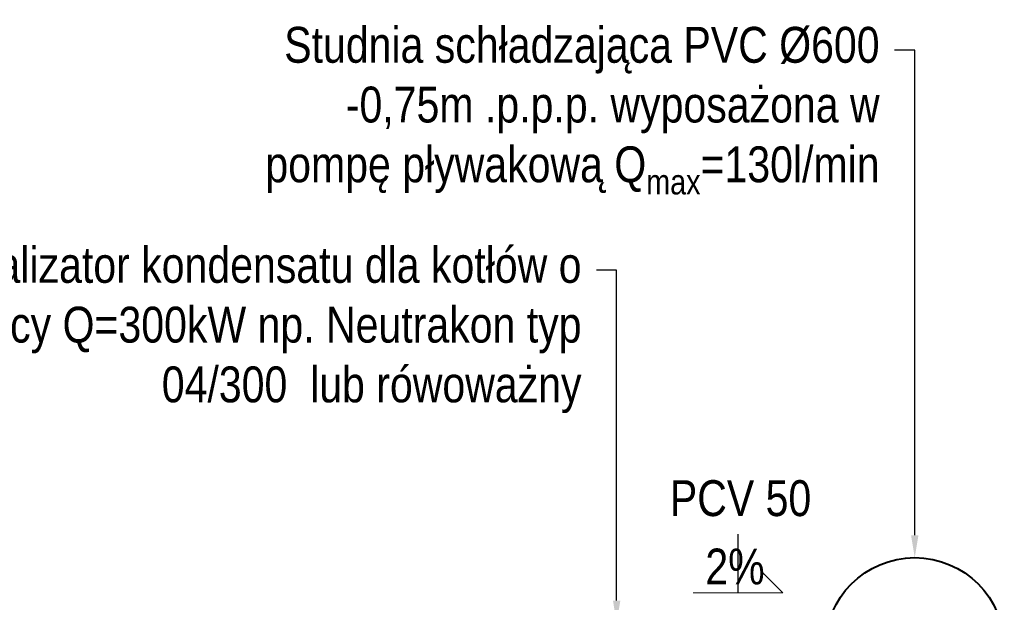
# Model space of a CAD drawing. Header units: centimetres. Extents: x 22052 to 56535, y 76485 to 78519.
# Tile 126 of 235: x 43171 to 43501, y 78011 to 78206. Entities that reach past the tile are written whole.
import ezdxf
from ezdxf import colors
from ezdxf.entities.mleader import LeaderData, LeaderLine
from ezdxf.math import Vec2, Vec3

# ---------------------------------------------------------------- set-up
doc = ezdxf.new("R2010")
doc.units = ezdxf.units.CM
doc.linetypes.add('P5-U_KAN_P7', pattern=[0])
doc.layers.add('IS_Kanalizacja sanit', color=34, linetype='P5-U_KAN_P7', lineweight=40)
doc.layers.add('IS_Opis', color=250, linetype='Continuous', lineweight=9)
doc.styles.add('styl1', font='ARIALN.TTF')

msp = doc.modelspace()

# ---------------------------------------------------------------- linework, layer by layer
at = {"layer": 'IS_Kanalizacja sanit', "linetype": 'ByBlock'}
msp.add_circle((43471.07, 77996.02), 30, dxfattribs=at)
at = {"layer": 'IS_Opis', "ltscale": 2}
for q in [(43419.81, 78021.27), (43396.88, 78014.2)]:
    msp.add_line((43426.88, 78014.2), q, dxfattribs=at)

# ---------------------------------------------------------------- next in the draw order: leaders
at = {"layer": 'IS_Opis'}
ml = msp.add_multileader_mtext('Standard', dxfattribs=at)
ml.set_content('\\A1;Studnia schładzająca PVC %%C600 -0,75m .p.p.p. wyposażona w pompę pływakową Q{\\H0.7x;\\S^ max;}=130l/min ', color=256, style='styl1')
ml.set_leader_properties()
ml.build(insert=Vec2(0, 0))
ml.multileader.update_dxf_attribs({"dogleg_length": 5, "arrow_head_size": 7.5})
ctx = ml.context
ctx.base_point, ctx.char_height, ctx.arrow_head_size, ctx.landing_gap_size, ctx.plane_origin = Vec3(43243.36, 78195.94), 12, 7.5, 5, Vec3(43450.67, 77674.5)
ctx.text_align_type = 2
notes = []
notes.append((ctx, [(0, (1, 1, 0), (43471.07, 78195.94), (-1, 0), 6.77, [(0, [(43471.07, 78026.02)], 0, [])])]))
ctx.mtext.insert, ctx.mtext.width, ctx.mtext.defined_height, ctx.mtext.alignment, ctx.mtext.flow_direction = Vec3(43459.29, 78203.71), 215.8846, 20.33, 3, 5
ctx.mtext.has_bg_fill, ctx.mtext.bg_color, ctx.mtext.bg_scale_factor, ctx.mtext.bg_transparency, ctx.mtext.use_window_bg_color = 1, -1073741824, 1, 0, 1
for ctx, leaders in notes:
    for number, flags, end, landing, length, lines in leaders:
        leader = LeaderData()
        leader.index, (leader.has_last_leader_line, leader.has_dogleg_vector, leader.attachment_direction) = number, flags
        leader.last_leader_point, leader.dogleg_vector, leader.dogleg_length = Vec3(end), Vec3(landing), length
        for number, points, colour, breaks in lines:
            line = LeaderLine()
            line.index, line.vertices, line.color, line.breaks = number, Vec3.list(points), colors.encode_raw_color(colour), breaks
            leader.lines.append(line)
        ctx.leaders.append(leader)

# ---------------------------------------------------------------- next in the draw order: linework, layer by layer
at = {"layer": 'Defpoints', "ltscale": 2}
msp.add_line((43411.88, 78014.2), (43411.88, 78033.84), dxfattribs=at)

# ---------------------------------------------------------------- next in the draw order: texts
at = {"layer": 'IS_Opis', "ltscale": 2, "insert": (43439.17, 78051.94), "char_height": 12, "attachment_point": 3, "style": 'styl1'}
msp.add_mtext_dynamic_manual_height_columns('\\pxqc;PCV 50', width=52.9092, gutter_width=12.5, heights=[0], dxfattribs=at)
at = {"layer": 'IS_Opis', "insert": (43400.93, 78016.94), "char_height": 12, "attachment_point": 7, "style": 'styl1'}
msp.add_mtext('2%', dxfattribs=at)

# ---------------------------------------------------------------- next in the draw order: leaders
at = {"layer": 'IS_Opis'}
ml = msp.add_multileader_mtext('Standard', dxfattribs=at)
ml.set_content('\\A1;Neutralizator kondensatu dla kotłów o mocy Q=300kW np. Neutrakon typ 04/300  lub rówoważny', color=256, style='styl1')
ml.set_leader_properties()
ml.build(insert=Vec2(0, 0))
ml.multileader.update_dxf_attribs({"dogleg_length": 5, "arrow_head_size": 7.5})
ctx = ml.context
ctx.base_point, ctx.char_height, ctx.arrow_head_size, ctx.landing_gap_size, ctx.plane_origin = Vec3(43126.73, 78122.27), 12, 7.5, 5, Vec3(43422.26, 77640.62)
ctx.text_align_type = 2
notes = []
notes.append((ctx, [(0, (1, 1, 0), (43371.21, 78122.27), (-1, 0), 6.77, [(0, [(43371.21, 78004.15)], 0, [])])]))
ctx.mtext.insert, ctx.mtext.width, ctx.mtext.defined_height, ctx.mtext.alignment, ctx.mtext.flow_direction = Vec3(43359.44, 78130.03), 244.9617, 76.92, 3, 5
ctx.mtext.has_bg_fill, ctx.mtext.bg_color, ctx.mtext.bg_scale_factor, ctx.mtext.bg_transparency, ctx.mtext.use_window_bg_color = 1, -1027028792, 1.5, 0, 1
for ctx, leaders in notes:
    for number, flags, end, landing, length, lines in leaders:
        leader = LeaderData()
        leader.index, (leader.has_last_leader_line, leader.has_dogleg_vector, leader.attachment_direction) = number, flags
        leader.last_leader_point, leader.dogleg_vector, leader.dogleg_length = Vec3(end), Vec3(landing), length
        for number, points, colour, breaks in lines:
            line = LeaderLine()
            line.index, line.vertices, line.color, line.breaks = number, Vec3.list(points), colors.encode_raw_color(colour), breaks
            leader.lines.append(line)
        ctx.leaders.append(leader)

doc.saveas('drawing.dxf')
